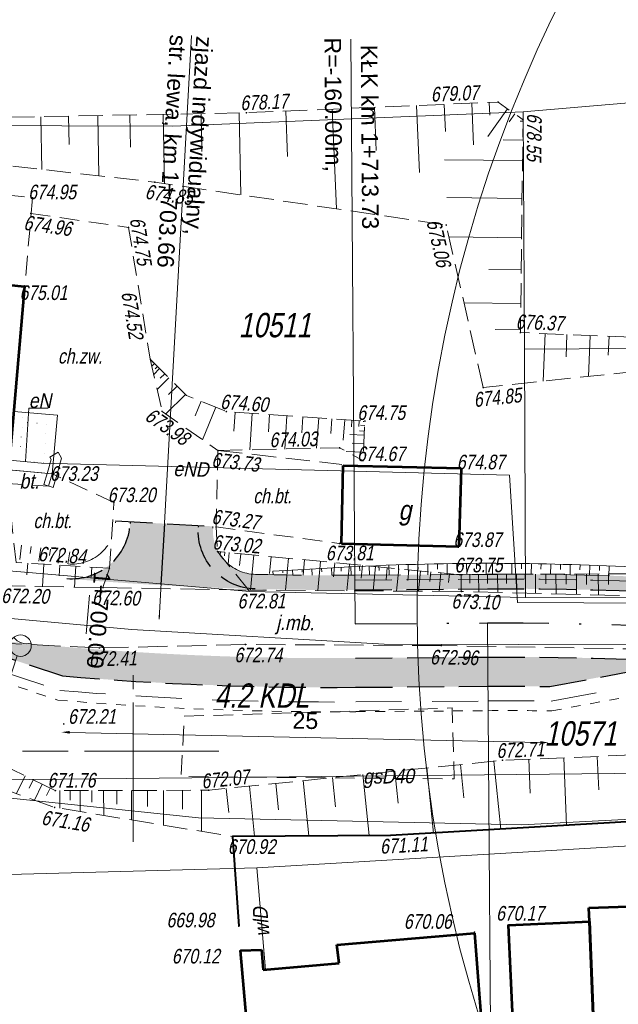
# Model space of a CAD drawing. Header units: metres. Extents: x 7168 to 12828, y 1523 to 3619.
# Tile 16 of 133: x 8459 to 8490, y 3463 to 3514. Entities that reach past the tile are written whole.
import ezdxf
from ezdxf.enums import TextEntityAlignment as Align

# ---------------------------------------------------------------- set-up
doc = ezdxf.new("R2010")
doc.units = ezdxf.units.M
for name, pattern in [('0.5_0.5', [1, 0.5, -0.5]), ('1.5_0.5', [2, 1.5, -0.5]), ('2 1', [3, 2, -1]), ('BUBZ01-500', [1.75, 1.25, -0.5]), ('DGN Style 2', [3.921133, 2.35268, -1.568453]), ('DGN Style 3', [2.649063, 1.892188, -0.756875]), ('DGN Style 4', [6.277735, 3.136907, -1.568453, 0.003921, -1.568453]), ('KTCR02-500', [1.5, 1, -0.5]), ('KTJZ01-500', [2, 1.5, -0.5])]:
    doc.linetypes.add(name, pattern=pattern)
for name, color, linetype, lineweight in [('0_wymiary', 7, 'Continuous', 0), ('1_trasa', 1, 'DGN Style 4', 30), ('1_trasa opis', 1, 'Continuous', 0), ('211-numer działki ewidencyjnej', 7, 'Continuous', 0), ('219-działka ewidencyjna', 7, 'Continuous', 0), ('2_krawedz jezdni', 7, 'DGN Style 3', 30), ('2_krawedz pobocza', 7, 'DGN Style 2', 13), ('2_krawedz skarpy', 7, 'Continuous', 13), ('312-budynek ewidencyjny', 7, 'Continuous', 0), ('312-oznaczenie budynku ewidencyjnego-Atr117', 7, 'Continuous', 0), ('320-blok - kondygnacja nadziemna', 7, 'Continuous', 0), ('3_jezdnia hatch', 8, 'Continuous', 0), ('8_kanał technologiczny', 30, 'Continuous', 40), ('_0', 7, 'Continuous', 0), ('BUBZ01', 4, 'Continuous', 0), ('BUBZ01_1', 4, 'Continuous', 0), ('BUIB - Murek oporowy - symbol', 7, 'Continuous', 0), ('EGBI - Wiatrołap', 7, 'Continuous', 0), ('jezdnia (powierzchnia)-Atr17', 250, 'Continuous', 0), ('Kabel nn oświetleniowy', 1, 'DGN Style 2', 13), ('KTCR02', 98, 'Continuous', 0), ('KTJZ01', 98, 'Continuous', 0), ('KTOK05_01', 250, 'Continuous', 0), ('Latarnia drogowa 1', 1, 'Continuous', 13), ('MPZP', 8, 'Continuous', 0), ('OTDA - Wiata', 250, 'Continuous', 0), ('plac (powierzchnia)', 250, 'Continuous', 0), ('plac (powierzchnia)-Atr17', 250, 'Continuous', 0), ('PRZEBUDOWA SIECI', 1, 'DGN Style 2', 13), ('przewód elektroenergetyczny (linia)', 250, 'Continuous', 0), ('przewód elektroenergetyczny (linia)-Atr1', 250, 'Continuous', 0), ('przewód gazowy (linia)', 250, 'Continuous', 0), ('przewód gazowy (linia)-Atr1', 250, 'Continuous', 0), ('przewód wodociągowy (linia)', 250, 'Continuous', 0), ('przewód wodociągowy (linia)-Atr1', 250, 'Continuous', 0), ('RTPW02', 98, 'Continuous', 0), ('Sekcja 2000 GODŁO', 250, 'Continuous', 0), ('Wstawianie ramki sekcyjnej z opisem', 250, 'Continuous', 0)]:
    doc.layers.add(name, color=color, linetype=linetype, lineweight=lineweight)
doc.layers.add('3_pobocze hatch', color=7, linetype='Continuous', lineweight=0, true_color=0xfffacd)
doc.styles.add('Opis 500', font='italic.shx', dxfattribs={"width": 0.75, "height": 1.2})
doc.styles.get("Standard").update_dxf_attribs({"font": 'arial.ttf'})
doc.styles.add('Style-Arial', font='arial.ttf')
doc.styles.add('Style-simplex', font='simplex.shx')
doc.styles.add('Stytuacja', font='arial.ttf', dxfattribs={"height": 0.85})
doc.linetypes.add('E2', pattern='A,4.921575,["E2",Opis 500,S=1.2,R=0,X=0,Y=-0.5],0.078425,-1.460211,5', length=11.460211)
doc.linetypes.add('KTOK05_01-500', pattern='A,3.75,[13,dgnlstyle-rozp_2015-smreczak.shx,S=0.002778,R=0,X=0,Y=0],3.75', length=7.5)
doc.dimstyles.new('1 500 (Arial 0.85)', dxfattribs={"dimtxt": 0.85, "dimasz": 0.425, "dimexe": 0.34, "dimexo": 0.425, "dimgap": 0.425, "dimtad": 1, "dimzin": 11, "dimdsep": 46, "dimtxsty": 'Style-Arial', "dimcen": 0.09, "dimse1": 1, "dimse2": 1, "dimclrd": 256, "dimclre": 256, "dimadec": 1, "dimazin": 1, "dimtfac": 1, "dimtofl": 0, "dimtmove": 0, "dimatfit": 3, "dimfxl": 0, "dimfrac": 2, "dimtzin": 11, "dimlwd": -1, "dimlwe": -1, "dimarcsym": 0})

# ---------------------------------------------------------------- blocks, each defined once
blk = doc.blocks.new('RTPW02_1')
at = {"layer": 'RTPW02', "linetype": 'Continuous'}
h = blk.add_hatch(color=256, dxfattribs=at)
edge = h.paths.add_edge_path()
edge.add_arc((0, 0), 0.0045, 0, 360)
blk = doc.blocks.new('*D121')
at = {"layer": '0_wymiary'}
blk.add_line((8461.382, 3477.444), (8485.527, 3476.924), dxfattribs=at)
for points in [[(8461.383, 3477.515), (8461.38, 3477.374), (8460.957, 3477.454)], [(8485.528, 3476.995), (8485.525, 3476.853), (8485.952, 3476.915)]]:
    blk.add_solid(points, dxfattribs=at)
at = {"layer": 'Defpoints', "color": 0}
for p in [(8461.019, 3480.336), (8486.014, 3479.797), (8485.952, 3476.915)]:
    blk.add_point(p, dxfattribs=at)
at = {"layer": '0_wymiary', "color": 0, "insert": (8473.473, 3478.043), "char_height": 0.85, "attachment_point": 5, "rotation": 358.7646, "style": 'Style-Arial'}
blk.add_mtext('25', dxfattribs=at)
blk = doc.blocks.new('LO15')
at = {"layer": 'Latarnia drogowa 1'}
blk.add_line((0, 0), (1.5, 0), dxfattribs=at)
blk.add_circle((2.050888, 0), 0.550888, dxfattribs=at)
at = {"layer": 'Latarnia drogowa 1', "extrusion": (0, 0, -1)}
blk.add_arc((-3.020929, 0), 0.820233, 325.416533, 34.583463, dxfattribs=at)
at = {"layer": 'Latarnia drogowa 1'}
blk.add_solid([(0.150415, 0.150412), (0.150415, -0.149588), (-0.149585, 0.150412), (-0.149585, -0.149588)], dxfattribs=at)

msp = doc.modelspace()

# ---------------------------------------------------------------- hatches: boundary and pattern name
at = {"layer": '3_jezdnia hatch', "true_color": 0xb3fffc}
for points in [[(8470.9, 3484.799, -0.423201), (8467.979, 3487.964), (8467.984, 3488.054), (8464.489, 3488.248), (8464.484, 3488.158, -0.423204), (8461.231, 3485.336, 0.015301)], [(8482.836, 3481.305), (8476.039, 3481.255, -0.033753), (8454.265, 3482.563), (8461.019, 3480.336, 0.023048), (8476.05, 3479.755), (8482.847, 3479.805, -0.005051), (8486.014, 3479.797), (8492.805, 3481.065, 0.015758)]]:
    msp.add_hatch(color=131, dxfattribs=at).paths.add_polyline_path(points)
at = {"layer": '3_pobocze hatch', "true_color": 0xfffacd}
msp.add_hatch(color=7, dxfattribs=at).paths.add_polyline_path([(8482.804, 3485.555), (8476.007, 3485.504, -0.008078), (8470.919, 3485.549, -0.423209), (8468.728, 3487.923), (8468.733, 3488.013), (8467.984, 3488.054), (8467.979, 3487.964, 0.423201), (8470.9, 3484.799, 0.008078), (8476.013, 3484.754), (8482.81, 3484.805, -0.032084), (8503.513, 3483.63, 0.181109), (8505.558, 3484.125, 0.035119)])

# ---------------------------------------------------------------- linework, layer by layer
at = {"layer": '1_trasa'}
for p, q in [((8466.237, 3488.151), (8465.964, 3483.246)), ((8476.026, 3483.004), (8482.823, 3483.055))]:
    msp.add_line(p, q, dxfattribs=at)
at = {"layer": '1_trasa', "extrusion": (0, 0, -1)}
msp.add_arc((-8484.013, 3323.059), 160, 89.57362, 100.00096, dxfattribs=at)
at = {"layer": '1_trasa opis', "linetype": 'Continuous', "lineweight": 0, "flags": 128}
msp.add_lwpolyline([(8465.964, 3483.246), (8467.628, 3513.2)], dxfattribs=at)
at = {"layer": '1_trasa opis', "flags": 128}
for points in [[(8476.026, 3483.004), (8475.803, 3513.004)], [(8482.823, 3483.055), (8483.046, 3453.056)]]:
    msp.add_lwpolyline(points, dxfattribs=at)
at = {"layer": '1_trasa opis', "lineweight": 0, "flags": 128}
msp.add_lwpolyline([(8462.39, 3484.488), (8462.234, 3482.494)], dxfattribs=at)
at = {"layer": '219-działka ewidencyjna', "color": 3, "linetype": 'Continuous', "lineweight": 13, "true_color": 0x00ff00, "flags": 128}
for points in [[(8484.638, 3509.283), (8513.348, 3511.733)], [(8466.678, 3508.553), (8484.638, 3509.283)], [(8484.638, 3509.283), (8484.718, 3497.103)], [(8466.678, 3508.553), (8449.588, 3508.593)], [(8484.718, 3497.103), (8512.768, 3497.273)], [(8484.718, 3497.103), (8484.768, 3484.363)], [(8470.628, 3484.673), (8445.708, 3486.813)], [(8464.578, 3482.723), (8444.778, 3484.523)], [(8470.628, 3484.673), (8484.768, 3484.363)], [(8484.768, 3484.363), (8505.218, 3484.353)], [(8464.578, 3482.723), (8477.518, 3481.973)], [(8477.518, 3481.973), (8505.028, 3481.893)], [(8467.988, 3473.063), (8443.968, 3475.573)], [(8484.578, 3472.703), (8529.888, 3475.063)], [(8467.988, 3473.063), (8484.578, 3472.703)]]:
    msp.add_lwpolyline(points, dxfattribs=at)
at = {"layer": '2_krawedz jezdni'}
for p, q in [((8463.741, 3488.29), (8468.733, 3488.013)), ((8464.489, 3488.248), (8464.484, 3488.158)), ((8467.984, 3488.054), (8467.979, 3487.964)), ((8476.013, 3484.754), (8482.81, 3484.805)), ((8454.265, 3482.563), (8461.019, 3480.336)), ((8476.039, 3481.255), (8482.836, 3481.305)), ((8486.014, 3479.797), (8492.805, 3481.065)), ((8476.05, 3479.755), (8482.847, 3479.805))]:
    msp.add_line(p, q, dxfattribs=at)
for centre, radius, start, end in [((8461.489, 3488.325), 3, 265.0684, 356.8217), ((8474.835, 3643), 163.25, 265.14516, 270.42638)]:
    msp.add_arc(centre, radius, start, end, dxfattribs=at)
at = {"layer": '2_krawedz jezdni', "extrusion": (0, 0, -1)}
for centre, radius, start, end in [((-8470.974, 3487.798), 3, 271.425, 3.1783), ((-8484.013, 3323.059), 161.75, 89.57362, 97.23291), ((-8484.013, 3323.059), 158.25, 89.57362, 100.00096), ((-8484.013, 3323.059), 156.75, 89.57362, 90.73124)]:
    msp.add_arc(centre, radius, start, end, dxfattribs=at)
at = {"layer": '2_krawedz pobocza'}
for p, q in [((8463.741, 3488.29), (8463.736, 3488.2)), ((8468.733, 3488.013), (8468.728, 3487.923)), ((8476.007, 3485.504), (8482.804, 3485.555)), ((8454.098, 3481.829), (8460.868, 3479.596)), ((8486.078, 3479.046), (8492.854, 3480.311)), ((8476.056, 3479.005), (8482.852, 3479.055))]:
    msp.add_line(p, q, dxfattribs=at)
for centre, radius, start, end in [((8461.489, 3488.325), 2.25, 265.0682, 356.8217), ((8474.835, 3643), 157.5, 268.57499, 270.42638), ((8474.835, 3643), 164, 265.11434, 270.42638)]:
    msp.add_arc(centre, radius, start, end, dxfattribs=at)
at = {"layer": '2_krawedz pobocza', "extrusion": (0, 0, -1)}
for centre, radius, start, end in [((-8470.974, 3487.798), 2.25, 271.4242, 3.1783), ((-8484.013, 3323.059), 162.5, 89.57362, 97.61905), ((-8484.013, 3323.059), 156, 89.57362, 90.75848)]:
    msp.add_arc(centre, radius, start, end, dxfattribs=at)
at = {"layer": '2_krawedz skarpy'}
msp.add_open_spline([(8471.81, 3485.709), (8478.796, 3486.156), (8486.956, 3486.216), (8497.622, 3485.555), (8504.015, 3484.802)], degree=3, dxfattribs=at)
at = {"layer": '312-budynek ewidencyjny', "color": 250, "linetype": 'Continuous', "lineweight": 53, "flags": 128}
for points in [[(8454.518, 3500.783), (8459.068, 3500.313)], [(8459.068, 3500.313), (8458.188, 3490.213)], [(8475.318, 3487.113), (8475.418, 3491.143)], [(8475.418, 3491.143), (8481.468, 3490.993)], [(8481.468, 3490.993), (8481.348, 3486.963)], [(8481.348, 3486.963), (8475.318, 3487.113)], [(8488.018, 3468.443), (8497.568, 3468.763)], [(8488.048, 3467.733), (8488.018, 3468.443)], [(8483.888, 3467.543), (8488.048, 3467.733)], [(8488.048, 3467.733), (8488.358, 3459.913)], [(8488.358, 3459.913), (8488.048, 3467.733)], [(8475.088, 3466.533), (8482.148, 3467.133)], [(8482.148, 3467.133), (8482.688, 3460.273)], [(8484.248, 3459.753), (8483.888, 3467.543)], [(8470.148, 3466.243), (8471.228, 3466.283)], [(8470.738, 3459.423), (8470.148, 3466.243)], [(8471.228, 3466.283), (8471.308, 3465.253)], [(8475.208, 3465.593), (8475.088, 3466.533)], [(8471.308, 3465.253), (8475.208, 3465.593)]]:
    msp.add_lwpolyline(points, dxfattribs=at)
at = {"layer": '320-blok - kondygnacja nadziemna', "color": 250, "linetype": 'Continuous', "lineweight": 13, "flags": 128}
msp.add_lwpolyline([(8447.868, 3501.383), (8450.198, 3501.193), (8454.518, 3500.783), (8459.068, 3500.313), (8458.188, 3490.213), (8447.058, 3491.343), (8447.868, 3501.383)], close=True, dxfattribs=at)
at = {"layer": '8_kanał technologiczny', "color": 30, "linetype": 'DGN Style 3', "lineweight": 13}
msp.add_line((8476.009, 3485.254), (8482.806, 3485.305), dxfattribs=at)
at = {"layer": '8_kanał technologiczny', "color": 30, "linetype": 'DGN Style 3', "lineweight": 13, "extrusion": (0, 0, -1)}
msp.add_arc((-8484.013, 3323.059), 162.25, 89.57362, 97.23291, dxfattribs=at)
at = {"layer": '_0', "color": 7, "linetype": 'Continuous', "lineweight": 0}
for p, q in [((8458.911, 3487.049), (8458.822, 3486.318)), ((8459.36, 3486.628), (8459.407, 3486.987)), ((8459.902, 3486.919), (8459.806, 3486.222)), ((8460.35, 3486.513), (8460.397, 3486.85)), ((8460.892, 3486.778), (8460.793, 3486.13)), ((8461.382, 3486.702), (8461.283, 3486.084))]:
    msp.add_line(p, q, dxfattribs=at)
at = {"layer": '_0', "color": 7, "linetype": 'Continuous', "lineweight": 13}
for p, q in [((8473.316, 3485.654), (8473.308, 3485.801)), ((8473.807, 3485.827), (8473.825, 3485.506)), ((8474.316, 3485.68), (8474.306, 3485.854)), ((8474.805, 3485.881), (8474.825, 3485.505)), ((8475.315, 3485.706), (8475.305, 3485.907)), ((8475.804, 3485.934), (8475.825, 3485.504)), ((8476.259, 3485.729), (8476.249, 3485.952)), ((8476.748, 3485.974), (8476.768, 3485.51)), ((8477.258, 3485.755), (8477.248, 3485.996)), ((8477.747, 3486.017), (8477.767, 3485.518)), ((8478.256, 3485.778), (8478.247, 3486.035)), ((8478.747, 3486.052), (8478.762, 3485.525)), ((8479.253, 3485.796), (8479.247, 3486.064)), ((8479.747, 3486.075), (8479.76, 3485.532)), ((8480.252, 3485.811), (8480.246, 3486.087)), ((8480.746, 3486.098), (8480.755, 3485.54)), ((8481.249, 3485.824), (8481.246, 3486.104)), ((8481.746, 3486.108), (8481.751, 3485.547)), ((8482.248, 3485.831), (8482.246, 3486.112)), ((8482.746, 3486.116), (8482.747, 3485.555)), ((8483.067, 3486.114), (8483.066, 3485.555)), ((8483.565, 3485.833), (8483.567, 3486.112)), ((8484.067, 3486.11), (8484.062, 3485.554)), ((8484.563, 3485.829), (8484.567, 3486.104)), ((8485.067, 3486.097), (8485.057, 3485.554)), ((8485.561, 3485.819), (8485.567, 3486.087)), ((8486.067, 3486.074), (8486.054, 3485.543)), ((8486.559, 3485.798), (8486.566, 3486.062)), ((8487.066, 3486.049), (8487.051, 3485.527)), ((8487.557, 3485.777), (8487.566, 3486.036)), ((8488.066, 3486.017), (8488.046, 3485.508)), ((8488.556, 3485.745), (8488.565, 3485.997)), ((8489.065, 3485.978), (8489.045, 3485.477)), ((8471.81, 3485.709), (8471.822, 3485.533)), ((8472.316, 3485.632), (8472.309, 3485.74)), ((8472.809, 3485.77), (8472.824, 3485.517))]:
    msp.add_line(p, q, dxfattribs=at)
at = {"layer": '_0', "color": 7, "linetype": 'Continuous', "lineweight": 0, "flags": 128}
for points in [[(8476.026, 3483.004), (8476.025, 3483.104)], [(8482.823, 3483.055), (8482.823, 3482.955)]]:
    msp.add_lwpolyline(points, dxfattribs=at)
at = {"layer": 'BUBZ01', "linetype": 'BUBZ01-500', "lineweight": 13}
msp.add_line((8468.988, 3491.903), (8475.338, 3491.193), dxfattribs=at)
at = {"layer": 'BUBZ01', "linetype": 'BUBZ01-500', "lineweight": 13, "flags": 128}
for points in [[(8449.578, 3508.883), (8451.148, 3508.863), (8470.448, 3509.233), (8483.358, 3509.783), (8484.638, 3508.873), (8484.508, 3497.953), (8494.788, 3497.533), (8506.378, 3497.903)], [(8482.598, 3495.133), (8480.698, 3503.473), (8465.748, 3505.673), (8450.988, 3507.333)], [(8465.518, 3496.583), (8467.368, 3494.733), (8469.418, 3493.903), (8476.528, 3493.413), (8476.428, 3491.383)], [(8506.268, 3496.743), (8494.908, 3496.443), (8482.598, 3495.133)], [(8468.988, 3491.903), (8475.228, 3492.043), (8476.428, 3491.383)], [(8495.538, 3485.603), (8481.388, 3485.533), (8468.968, 3486.723)], [(8453.628, 3482.233), (8452.718, 3479.913), (8454.098, 3475.963), (8460.608, 3473.593), (8469.728, 3472.103), (8477.848, 3472.153), (8492.318, 3472.983), (8505.378, 3475.073), (8508.418, 3480.253)], [(8508.418, 3480.253), (8503.488, 3476.813), (8483.588, 3476.013), (8468.518, 3474.473), (8460.648, 3474.453), (8455.608, 3476.923), (8453.908, 3479.823), (8453.628, 3482.233)]]:
    msp.add_lwpolyline(points, dxfattribs=at)
at = {"layer": 'BUBZ01_1', "linetype": 'Continuous', "lineweight": 13}
for p, q in [((8479.325, 3506.171), (8479.179, 3509.604)), ((8480.656, 3508.271), (8480.597, 3509.665)), ((8482.106, 3507.585), (8482.015, 3509.725)), ((8482.938, 3509.11), (8482.91, 3509.763)), ((8459.952, 3506.324), (8459.9, 3509.03)), ((8461.35, 3507.611), (8461.322, 3509.058)), ((8462.877, 3505.995), (8462.818, 3509.086)), ((8464.495, 3507.464), (8464.464, 3509.118)), ((8466.252, 3505.598), (8466.184, 3509.151)), ((8468.166, 3507.25), (8468.129, 3509.188)), ((8470.155, 3505.024), (8470.074, 3509.225)), ((8472.562, 3506.987), (8472.463, 3509.318)), ((8475.069, 3504.301), (8474.851, 3509.42)), ((8477.109, 3507.302), (8477.015, 3509.512)), ((8482.835, 3508.014), (8483.846, 3509.436)), ((8483.922, 3508.768), (8484.211, 3509.176)), ((8484.494, 3508.799), (8484.637, 3508.798)), ((8483.626, 3507.837), (8484.626, 3507.825)), ((8480.613, 3506.826), (8484.613, 3506.778)), ((8480.733, 3504.88), (8484.59, 3504.834)), ((8480.838, 3502.859), (8484.566, 3502.814)), ((8482.88, 3501.189), (8484.546, 3501.169)), ((8481.607, 3499.483), (8484.526, 3499.448)), ((8483.212, 3498.118), (8484.51, 3498.102)), ((8485.675, 3495.46), (8485.775, 3497.901)), ((8486.845, 3496.717), (8486.892, 3497.855)), ((8487.998, 3495.707), (8488.084, 3497.806)), ((8489.012, 3496.789), (8489.052, 3497.767)), ((8465.59, 3496.443), (8465.624, 3496.477)), ((8465.596, 3496.237), (8465.73, 3496.371)), ((8465.693, 3495.806), (8465.994, 3496.107)), ((8465.771, 3496.095), (8465.888, 3496.213)), ((8465.867, 3495.029), (8466.47, 3495.631)), ((8466.024, 3495.608), (8466.258, 3495.843)), ((8466.457, 3494.773), (8466.892, 3495.208)), ((8466.309, 3493.779), (8467.315, 3494.785)), ((8467.817, 3493.681), (8468.12, 3494.428)), ((8468.197, 3492.457), (8468.871, 3494.124)), ((8469.795, 3492.895), (8469.863, 3493.872)), ((8470.622, 3491.939), (8470.751, 3493.811)), ((8471.578, 3492.854), (8471.64, 3493.749)), ((8472.411, 3491.979), (8472.529, 3493.688)), ((8473.287, 3492.815), (8473.343, 3493.632)), ((8474.051, 3492.016), (8474.158, 3493.576)), ((8474.773, 3492.781), (8474.825, 3493.53)), ((8475.418, 3492.427), (8475.491, 3493.484)), ((8475.838, 3493.119), (8475.862, 3493.458)), ((8476.211, 3493.131), (8476.232, 3493.433)), ((8476.451, 3493.38), (8476.454, 3493.418)), ((8476.244, 3492.918), (8476.503, 3492.905)), ((8476.296, 3493.206), (8476.517, 3493.195)), ((8475.753, 3492.724), (8476.492, 3492.688)), ((8475.557, 3491.861), (8476.45, 3491.818)), ((8475.88, 3492.282), (8476.471, 3492.253)), ((8469.102, 3486.556), (8469.117, 3486.708)), ((8469.322, 3486.496), (8469.34, 3486.687)), ((8469.505, 3486.054), (8469.563, 3486.665)), ((8470.1, 3485.997), (8470.158, 3486.608)), ((8470.655, 3484.742), (8470.827, 3486.544)), ((8471.637, 3485.597), (8471.72, 3486.459)), ((8472.455, 3484.73), (8472.612, 3486.373)), ((8473.355, 3485.51), (8473.43, 3486.295)), ((8459.19, 3485.533), (8459.227, 3486.125)), ((8459.978, 3484.926), (8460.05, 3486.073)), ((8460.839, 3485.467), (8460.873, 3486.022)), ((8461.63, 3484.898), (8461.697, 3485.97)), ((8462.488, 3485.401), (8462.52, 3485.919)), ((8474.105, 3484.72), (8474.248, 3486.217)), ((8474.924, 3485.43), (8474.992, 3486.145)), ((8475.605, 3484.71), (8475.736, 3486.074)), ((8476.343, 3485.358), (8476.405, 3486.01)), ((8476.955, 3484.701), (8477.075, 3485.946)), ((8477.612, 3485.293), (8477.67, 3485.889)), ((8478.155, 3484.694), (8478.265, 3485.832)), ((8478.733, 3485.236), (8478.785, 3485.782)), ((8479.281, 3484.687), (8479.38, 3485.725)), ((8479.853, 3485.179), (8479.901, 3485.675)), ((8480.331, 3484.68), (8480.421, 3485.625)), ((8480.824, 3485.13), (8480.868, 3485.582)), ((8481.467, 3484.673), (8481.463, 3485.533)), ((8481.914, 3485.098), (8481.912, 3485.535)), ((8482.366, 3484.65), (8482.361, 3485.537)), ((8482.813, 3485.089), (8482.811, 3485.54)), ((8483.339, 3484.625), (8483.335, 3485.542)), ((8483.786, 3485.079), (8483.784, 3485.544)), ((8484.313, 3484.6), (8484.308, 3485.547)), ((8484.76, 3485.069), (8484.757, 3485.549)), ((8485.286, 3484.575), (8485.281, 3485.552)), ((8485.808, 3485.058), (8485.805, 3485.554)), ((8486.334, 3484.549), (8486.329, 3485.557)), ((8486.856, 3485.047), (8486.853, 3485.56)), ((8487.383, 3484.522), (8487.378, 3485.562)), ((8487.904, 3485.037), (8487.902, 3485.565)), ((8488.506, 3484.493), (8488.501, 3485.568)), ((8489.027, 3485.025), (8489.025, 3485.57)), ((8488.52, 3474.488), (8488.451, 3476.208)), ((8481.599, 3474.085), (8481.425, 3475.791)), ((8483.497, 3472.477), (8483.141, 3475.967)), ((8485.005, 3474.317), (8484.935, 3476.067)), ((8486.87, 3472.67), (8486.73, 3476.139)), ((8458.658, 3474.303), (8459.103, 3475.21)), ((8476.747, 3472.146), (8476.426, 3475.281)), ((8478.234, 3473.816), (8478.067, 3475.448)), ((8480.05, 3472.279), (8479.709, 3475.616)), ((8459.294, 3474.58), (8459.506, 3475.012)), ((8459.577, 3473.968), (8459.976, 3474.782)), ((8470.87, 3472.11), (8470.607, 3474.686)), ((8472.088, 3473.471), (8471.95, 3474.823)), ((8473.658, 3472.127), (8473.367, 3474.968)), ((8475.012, 3473.628), (8474.859, 3475.121)), ((8460.19, 3474.199), (8460.379, 3474.584)), ((8460.875, 3473.549), (8460.873, 3474.453)), ((8461.399, 3473.959), (8461.398, 3474.454)), ((8461.925, 3473.377), (8461.922, 3474.456)), ((8462.523, 3473.868), (8462.522, 3474.457)), ((8463.125, 3473.181), (8463.122, 3474.459)), ((8463.798, 3473.766), (8463.796, 3474.461)), ((8464.549, 3472.949), (8464.546, 3474.462)), ((8465.372, 3473.639), (8465.37, 3474.465)), ((8466.199, 3472.679), (8466.195, 3474.467)), ((8467.171, 3473.494), (8467.169, 3474.469)), ((8468.149, 3472.361), (8468.143, 3474.472)), ((8469.539, 3473.338), (8469.413, 3474.564))]:
    msp.add_line(p, q, dxfattribs=at)
at = {"layer": 'BUIB - Murek oporowy - symbol', "color": 250, "linetype": 'Continuous', "lineweight": 13}
for p, q in [((8460.361, 3491.568), (8460.795, 3491.817)), ((8460.05, 3490.158), (8460.526, 3490.007))]:
    msp.add_line(p, q, dxfattribs=at)
at = {"layer": 'BUIB - Murek oporowy - symbol', "color": 250, "linetype": 'Continuous', "lineweight": 13, "flags": 128}
for points in [[(8460.05, 3490.158), (8460.248, 3490.783), (8460.43, 3491.448), (8460.361, 3491.568)], [(8460.526, 3490.007), (8460.728, 3490.642), (8460.967, 3491.517), (8460.795, 3491.817)]]:
    msp.add_lwpolyline(points, dxfattribs=at)
at = {"layer": 'EGBI - Wiatrołap', "color": 250, "linetype": 'Continuous', "lineweight": 13}
for p, q in [((8458.982, 3493.592), (8458.983, 3493.602)), ((8458.939, 3493.094), (8458.94, 3493.104)), ((8459.206, 3493.348), (8459.216, 3493.347)), ((8459.704, 3493.304), (8459.714, 3493.303)), ((8458.896, 3492.596), (8458.897, 3492.606)), ((8460.164, 3492.766), (8460.163, 3492.756)), ((8458.853, 3492.098), (8458.854, 3492.108)), ((8460.121, 3492.268), (8460.12, 3492.258)), ((8460.078, 3491.77), (8460.077, 3491.76)), ((8459.054, 3491.343), (8459.044, 3491.343)), ((8459.552, 3491.298), (8459.542, 3491.299)), ((8460.035, 3491.271), (8460.034, 3491.262))]:
    msp.add_line(p, q, dxfattribs=at)
at = {"layer": 'EGBI - Wiatrołap', "color": 250, "linetype": 'Continuous', "lineweight": 13, "flags": 128}
for points in [[(8458.508, 3493.913), (8460.748, 3493.713), (8460.488, 3490.713), (8458.248, 3490.913), (8458.508, 3493.913)], [(8460.202, 3493.259), (8460.207, 3493.259), (8460.207, 3493.254)]]:
    msp.add_lwpolyline(points, dxfattribs=at)
at = {"layer": 'Kabel nn oświetleniowy', "linetype": '0.5_0.5'}
for p, q in [((8453.987, 3481.339), (8460.767, 3479.103)), ((8486.121, 3478.545), (8492.886, 3479.809)), ((8476.059, 3478.505), (8482.856, 3478.555))]:
    msp.add_line(p, q, dxfattribs=at)
msp.add_arc((8474.835, 3643), 164.5, 265.09392, 270.42638, dxfattribs=at)
at = {"layer": 'Kabel nn oświetleniowy', "linetype": '0.5_0.5', "extrusion": (0, 0, -1)}
msp.add_arc((-8484.013, 3323.059), 155.5, 89.57362, 90.77676, dxfattribs=at)
at = {"layer": 'KTCR02', "linetype": 'KTCR02-500'}
msp.add_line((8468.888, 3487.983), (8475.218, 3487.133), dxfattribs=at)
for points in [[(8450.438, 3504.193), (8450.608, 3505.853), (8459.478, 3504.873), (8459.078, 3500.343)], [(8459.388, 3504.063), (8464.398, 3503.353), (8465.518, 3496.583), (8466.118, 3493.913), (8468.988, 3491.903), (8468.888, 3487.983), (8468.968, 3486.723), (8470.558, 3484.743)], [(8463.088, 3484.873), (8463.418, 3485.863), (8463.648, 3489.243), (8460.528, 3490.683)], [(8463.418, 3485.863), (8458.628, 3486.163), (8458.188, 3490.243)]]:
    msp.add_lwpolyline(points, dxfattribs=at)
at = {"layer": 'KTJZ01', "linetype": 'KTJZ01-500'}
for points in [[(8507.478, 3483.233), (8495.588, 3484.313), (8481.478, 3484.673), (8470.558, 3484.743), (8463.088, 3484.873), (8458.428, 3484.953), (8451.788, 3485.473)], [(8521.618, 3478.393), (8508.418, 3480.253), (8495.258, 3481.643), (8480.448, 3481.893), (8470.398, 3481.953), (8462.908, 3481.773), (8453.628, 3482.233)]]:
    msp.add_lwpolyline(points, dxfattribs=at)
at = {"layer": 'KTOK05_01', "color": 250, "linetype": 'KTOK05_01-500', "lineweight": 40, "flags": 128}
msp.add_lwpolyline([(8492.318, 3472.983), (8477.848, 3472.153), (8469.728, 3472.103), (8470.058, 3467.503)], dxfattribs=at)
at = {"layer": 'OTDA - Wiata', "color": 250, "linetype": '2 1', "lineweight": 13, "ltscale": 0.5, "flags": 128}
msp.add_lwpolyline([(8467.262, 3478.269), (8481, 3478.694), (8481.114, 3475.054), (8467.097, 3475.177), (8467.262, 3478.269)], close=True, dxfattribs=at)
at = {"layer": 'plac (powierzchnia)', "color": 250, "linetype": '1.5_0.5', "lineweight": 13, "flags": 128}
msp.add_lwpolyline([(8458.248, 3490.913), (8458.188, 3490.213), (8460.288, 3490.083), (8460.488, 3490.713), (8458.248, 3490.913)], close=True, dxfattribs=at)
at = {"layer": 'PRZEBUDOWA SIECI', "color": 6, "linetype": 'E2', "lineweight": 13}
msp.add_circle((8548.932, 3483.766), 69.722, dxfattribs=at)
at = {"layer": 'przewód elektroenergetyczny (linia)', "color": 1, "linetype": 'Continuous', "lineweight": 13, "flags": 128}
for points in [[(8459.938, 3491.263), (8458.288, 3491.403)], [(8503.018, 3479.793), (8501.818, 3479.873), (8501.368, 3484.013), (8484.358, 3484.103), (8483.938, 3490.643), (8459.938, 3491.263)]]:
    msp.add_lwpolyline(points, dxfattribs=at)
at = {"layer": 'przewód elektroenergetyczny (linia)-Atr1', "color": 1, "flags": 128}
msp.add_lwpolyline([(8459.113, 3491.333), (8459.283, 3494.073), (8460.275, 3494.073)], dxfattribs=at)
at = {"layer": 'przewód gazowy (linia)', "color": 30, "linetype": 'Continuous', "lineweight": 13, "flags": 128}
msp.add_lwpolyline([(8600.308, 3488.563), (8591.488, 3486.143), (8587.748, 3486.353), (8580.908, 3485.283), (8571.398, 3483.743), (8563.698, 3482.673), (8552.138, 3480.533), (8547.068, 3479.313), (8541.868, 3476.073), (8529.028, 3474.323), (8523.638, 3473.333), (8520.918, 3473.343), (8499.398, 3472.443), (8499.328, 3475.433), (8455.958, 3474.983)], dxfattribs=at)
at = {"layer": 'przewód wodociągowy (linia)', "color": 5, "linetype": 'Continuous', "lineweight": 13, "flags": 128}
for points in [[(8548.108, 3475.223), (8542.058, 3474.663), (8530.438, 3473.033), (8492.458, 3471.753), (8470.978, 3470.493), (8443.648, 3469.753)], [(8470.978, 3470.493), (8471.428, 3465.263)]]:
    msp.add_lwpolyline(points, dxfattribs=at)
at = {"layer": 'Sekcja 2000 GODŁO', "color": 18, "linetype": 'DGN Style 2', "lineweight": 13, "true_color": 0x000000}
msp.add_line((8469.035, 3476.473), (8464.638, 3476.473), dxfattribs=at)
at = {"layer": 'Sekcja 2000 GODŁO', "color": 18, "linetype": 'DGN Style 2', "lineweight": 13, "true_color": 0x000000, "flags": 128}
for points in [[(8464.638, 3471.82), (8464.638, 3476.473), (8464.638, 3480.37)], [(8458.958, 3476.473), (8464.638, 3476.473)]]:
    msp.add_lwpolyline(points, dxfattribs=at)
at = {"layer": 'Wstawianie ramki sekcyjnej z opisem', "color": 0}
for p, q in [((8464.638, 3476.473), (8464.638, 3478.973)), ((8464.638, 3476.473), (8464.638, 3478.973)), ((8464.638, 3476.473), (8464.638, 3478.973)), ((8464.638, 3476.473), (8464.638, 3478.973)), ((8462.138, 3476.473), (8464.638, 3476.473)), ((8462.138, 3476.473), (8464.638, 3476.473)), ((8462.138, 3476.473), (8464.638, 3476.473)), ((8462.138, 3476.473), (8464.638, 3476.473)), ((8464.638, 3473.973), (8464.638, 3476.473)), ((8464.638, 3476.473), (8467.138, 3476.473)), ((8464.638, 3473.973), (8464.638, 3476.473)), ((8464.638, 3476.473), (8467.138, 3476.473)), ((8464.638, 3473.973), (8464.638, 3476.473)), ((8464.638, 3473.973), (8464.638, 3476.473)), ((8464.638, 3476.473), (8467.138, 3476.473)), ((8464.638, 3476.473), (8467.138, 3476.473))]:
    msp.add_line(p, q, dxfattribs=at)

# ---------------------------------------------------------------- block references
at = {"layer": 'Latarnia drogowa 1', "rotation": 71.74626685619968}
msp.add_blockref('LO15', (8458.217, 3479.944), dxfattribs=at)
at = {"layer": 'RTPW02', "linetype": 'Continuous', "xscale": 10, "yscale": 10, "zscale": 10}
for p in [(8483.358, 3509.783), (8470.448, 3509.233), (8484.638, 3508.873), (8465.748, 3505.673), (8459.478, 3504.873), (8459.388, 3504.063), (8480.698, 3503.473), (8464.398, 3503.353), (8459.078, 3500.343), (8484.508, 3497.953), (8465.518, 3496.583), (8482.598, 3495.133), (8466.118, 3493.913), (8469.418, 3493.903), (8476.528, 3493.413), (8468.988, 3491.903), (8475.228, 3492.043), (8476.428, 3491.383), (8481.438, 3490.943), (8460.528, 3490.683), (8463.648, 3489.243), (8468.888, 3487.983), (8475.218, 3487.133), (8481.308, 3486.943), (8468.968, 3486.723), (8463.418, 3485.863), (8481.388, 3485.533), (8463.088, 3484.873), (8470.558, 3484.743), (8481.478, 3484.673), (8462.908, 3481.773), (8470.398, 3481.953), (8480.448, 3481.893), (8461.078, 3477.873), (8483.588, 3476.013), (8460.648, 3474.453), (8468.518, 3474.473), (8460.608, 3473.593), (8469.728, 3472.103), (8477.848, 3472.153), (8470.058, 3467.503), (8482.148, 3467.193), (8483.868, 3467.553), (8470.128, 3466.243)]:
    msp.add_blockref('RTPW02_1', p, dxfattribs=at)

# ---------------------------------------------------------------- texts
at = {"layer": '1_trasa opis', "linetype": 'Continuous', "lineweight": 0, "insert": (8468.726, 3513.139), "char_height": 0.85, "attachment_point": 1, "rotation": 266.8217, "line_spacing_factor": 0.952941, "style": 'Style-Arial'}
msp.add_mtext('zjazd indywidualny,\\Pstr. lewa, km 1+703.66', dxfattribs=at)
at = {"layer": '1_trasa opis', "lineweight": 0, "char_height": 0.85, "rotation": 270.4264, "style": 'Style-Arial'}
for s, insert, attachment_point, line_spacing_factor in [('R=-160.00m,  ', (8475.302, 3513.1), 1, 0.601765), ('KŁK km 1+713.73', (8476.303, 3512.724), 7, 1.305882)]:
    msp.add_mtext(s, dxfattribs=dict(at, insert=insert, attachment_point=attachment_point, line_spacing_factor=line_spacing_factor))
at = {"layer": '1_trasa opis', "insert": (8463.485, 3485.656), "char_height": 0.85, "attachment_point": 1, "rotation": 265.5108, "style": 'Stytuacja'}
msp.add_mtext('1+700.00', dxfattribs=at)
at = {"layer": '211-numer działki ewidencyjnej', "color": 3, "linetype": 'Continuous', "lineweight": 13, "true_color": 0x00ff00, "char_height": 1.25, "attachment_point": 1, "line_spacing_factor": 0.6}
for s, insert in [('\\FKRENTZ_1250;\\Q12;\\H1x;\\W0.8;10511', (8470.048, 3498.963)), ('\\FKRENTZ_1250;\\Q12;\\H1x;\\W0.8;10571', (8485.738, 3478.013))]:
    msp.add_mtext(s, dxfattribs=dict(at, insert=insert))
at = {"layer": '312-oznaczenie budynku ewidencyjnego-Atr117', "color": 250, "insert": (8478.58, 3488.696), "char_height": 1, "attachment_point": 5, "line_spacing_factor": 0.6}
msp.add_mtext('\\FKRENTZ_1250;\\Q12;\\H1x;\\W0.9;g', dxfattribs=at)
at = {"layer": '_0', "color": 30, "linetype": 'Continuous', "lineweight": 0, "style": 'Style-simplex'}
msp.add_text('+', height=0.001, dxfattribs=at).set_placement((8465.964, 3483.246), align=Align.MIDDLE_CENTER)
at = {"layer": 'jezdnia (powierzchnia)-Atr17', "color": 250, "insert": (8471.968, 3482.473), "char_height": 0.75, "attachment_point": 7, "rotation": 359.261, "line_spacing_factor": 0.6}
msp.add_mtext('\\FKRENTZ_1250;\\Q12;\\H1x;\\W0.9;j.mb.', dxfattribs=at)
at = {"layer": 'KTCR02', "linetype": 'Continuous', "char_height": 0.75, "attachment_point": 7, "line_spacing_factor": 0.72}
for s, insert in [('\\FKRENTZ_1250;\\Q12;\\H1x;\\W0.8;ch.zw.', (8460.78, 3496.357)), ('\\FKRENTZ_1250;\\Q12;\\H1x;\\W0.8;ch.bt.', (8470.799, 3489.184)), ('\\FKRENTZ_1250;\\Q12;\\H1x;\\W0.8;ch.bt.', (8459.522, 3487.91))]:
    msp.add_mtext(s, dxfattribs=dict(at, insert=insert))
at = {"layer": 'MPZP', "linetype": 'DGN Style 3', "lineweight": 30, "insert": (8468.816, 3478.702), "char_height": 1.25, "attachment_point": 7, "line_spacing_factor": 0.72}
msp.add_mtext('\\FKRENTZ_1250;\\Q12;\\H1x;\\W0.8;4.2 KDL', dxfattribs=at)
at = {"layer": 'plac (powierzchnia)-Atr17', "color": 250, "insert": (8458.808, 3489.943), "char_height": 0.75, "attachment_point": 7, "line_spacing_factor": 0.6}
msp.add_mtext('\\FKRENTZ_1250;\\Q12;\\H1x;\\W0.9;bt.', dxfattribs=at)
at = {"layer": 'przewód elektroenergetyczny (linia)-Atr1', "color": 1, "insert": (8459.283, 3494.079), "char_height": 0.75, "attachment_point": 7, "line_spacing_factor": 0.6}
msp.add_mtext('\\FKRENTZ_1250;\\Q12;\\H1x;\\W0.9;eN', dxfattribs=at)
at = {"layer": 'przewód elektroenergetyczny (linia)-Atr1', "color": 1, "insert": (8466.702, 3490.963), "char_height": 0.75, "attachment_point": 4, "rotation": 358.52, "line_spacing_factor": 0.6}
msp.add_mtext('\\FKRENTZ_1250;\\Q12;\\H1x;\\W0.9;eND', dxfattribs=at)
at = {"layer": 'przewód gazowy (linia)-Atr1', "color": 250, "insert": (8476.438, 3475.068), "char_height": 0.75, "attachment_point": 4, "rotation": 0.594, "line_spacing_factor": 0.6}
msp.add_mtext('\\FKRENTZ_1250;\\Q12;\\H1x;\\W0.9;gsD40', dxfattribs=at)
at = {"layer": 'przewód wodociągowy (linia)-Atr1', "color": 5, "insert": (8471.268, 3466.958), "char_height": 0.75, "attachment_point": 4, "rotation": 94.917, "line_spacing_factor": 0.6}
msp.add_mtext('\\FKRENTZ_1250;\\Q12;\\H1x;\\W0.9;wlD', dxfattribs=at)
at = {"layer": 'RTPW02', "linetype": 'Continuous', "char_height": 0.75, "attachment_point": 7, "line_spacing_factor": 0.72}
for s, insert, rotation in [('\\FKRENTZ_1250;\\Q12;\\H1x;\\W0.8; 679.07', (8479.7, 3509.781), 2.266), ('\\FKRENTZ_1250;\\Q12;\\H1x;\\W0.8; 678.17', (8469.928, 3509.336), 2.4395), ('\\FKRENTZ_1250;\\Q12;\\H1x;\\W0.8; 678.55', (8484.846, 3509.437), 269.3179), ('\\FKRENTZ_1250;\\Q12;\\H1x;\\W0.8; 674.85', (8464.991, 3504.855), 351.6286), ('\\FKRENTZ_1250;\\Q12;\\H1x;\\W0.8; 674.96', (8458.764, 3503.26), 351.934), ('\\FKRENTZ_1250;\\Q12;\\H1x;\\W0.8; 674.75', (8464.413, 3504.006), 279.3937), ('\\FKRENTZ_1250;\\Q12;\\H1x;\\W0.8; 675.06', (8479.619, 3503.876), 282.834), ('\\FKRENTZ_1250;\\Q12;\\H1x;\\W0.8; 674.52', (8463.976, 3500.222), 279.6562), ('\\FKRENTZ_1250;\\Q12;\\H1x;\\W0.8; 676.37', (8484.033, 3498.146), 357.6604), ('\\FKRENTZ_1250;\\Q12;\\H1x;\\W0.8; 674.85', (8481.93, 3494.093), 6.0744), ('\\FKRENTZ_1250;\\Q12;\\H1x;\\W0.8; 674.60', (8468.869, 3494.051), 356.0576), ('\\FKRENTZ_1250;\\Q12;\\H1x;\\W0.8; 673.98', (8464.99, 3493.645), 324.9946), ('\\FKRENTZ_1250;\\Q12;\\H1x;\\W0.8; 674.03', (8471.42, 3492.054), 1.4329), ('\\FKRENTZ_1250;\\Q12;\\H1x;\\W0.8; 673.73', (8468.409, 3491.085), 353.6202), ('\\FKRENTZ_1250;\\Q12;\\H1x;\\W0.8; 673.27', (8468.413, 3488.176), 352.352), ('\\FKRENTZ_1250;\\Q12;\\H1x;\\W0.8; 673.02', (8468.463, 3486.856), 354.527), ('\\FKRENTZ_1250;\\Q12;\\H1x;\\W0.8; 672.84', (8459.523, 3486.238), 356.4162), ('\\FKRENTZ_1250;\\Q12;\\H1x;\\W0.8; 673.75', (8480.913, 3485.636), 0.2834), ('\\FKRENTZ_1250;\\Q12;\\H1x;\\W0.8; 672.20', (8457.641, 3484.076), 359.0165), ('\\FKRENTZ_1250;\\Q12;\\H1x;\\W0.8; 672.60', (8462.301, 3483.981), 359.003), ('\\FKRENTZ_1250;\\Q12;\\H1x;\\W0.8; 673.10', (8480.736, 3483.796), 358.5385), ('\\FKRENTZ_1250;\\Q12;\\H1x;\\W0.8; 672.41', (8462.151, 3480.807), 1.3767), ('\\FKRENTZ_1250;\\Q12;\\H1x;\\W0.8; 672.96', (8479.646, 3480.927), 359.0329), ('\\FKRENTZ_1250;\\Q12;\\H1x;\\W0.8; 672.71', (8483.068, 3476.102), 2.3021), ('\\FKRENTZ_1250;\\Q12;\\H1x;\\W0.8; 672.07', (8467.954, 3474.517), 5.8348), ('\\FKRENTZ_1250;\\Q12;\\H1x;\\W0.8; 671.16', (8459.673, 3472.746), 350.7212), ('\\FKRENTZ_1250;\\Q12;\\H1x;\\W0.8; 671.11', (8477.102, 3471.185), 3.2829)]:
    msp.add_mtext(s, dxfattribs=dict(at, insert=insert, rotation=rotation))
for s, insert in [('\\FKRENTZ_1250;\\Q12;\\H1x;\\W0.8; 674.95', (8459.033, 3504.783)), ('\\FKRENTZ_1250;\\Q12;\\H1x;\\W0.8; 675.01', (8458.588, 3499.615)), ('\\FKRENTZ_1250;\\Q12;\\H1x;\\W0.8; 674.75', (8475.917, 3493.463)), ('\\FKRENTZ_1250;\\Q12;\\H1x;\\W0.8; 674.67', (8475.902, 3491.349)), ('\\FKRENTZ_1250;\\Q12;\\H1x;\\W0.8; 674.87', (8481.022, 3490.928)), ('\\FKRENTZ_1250;\\Q12;\\H1x;\\W0.8; 673.23', (8460.152, 3490.337)), ('\\FKRENTZ_1250;\\Q12;\\H1x;\\W0.8; 673.20', (8463.114, 3489.243)), ('\\FKRENTZ_1250;\\Q12;\\H1x;\\W0.8; 673.87', (8480.848, 3486.943)), ('\\FKRENTZ_1250;\\Q12;\\H1x;\\W0.8; 673.81', (8474.302, 3486.26)), ('\\FKRENTZ_1250;\\Q12;\\H1x;\\W0.8; 672.81', (8469.771, 3483.792)), ('\\FKRENTZ_1250;\\Q12;\\H1x;\\W0.8; 672.74', (8469.611, 3481.031)), ('\\FKRENTZ_1250;\\Q12;\\H1x;\\W0.8; 672.21', (8461.078, 3477.873)), ('\\FKRENTZ_1250;\\Q12;\\H1x;\\W0.8; 671.76', (8460.025, 3474.601)), ('\\FKRENTZ_1250;\\Q12;\\H1x;\\W0.8; 670.92', (8469.268, 3471.196)), ('\\FKRENTZ_1250;\\Q12;\\H1x;\\W0.8; 669.98', (8466.128, 3467.428)), ('\\FKRENTZ_1250;\\Q12;\\H1x;\\W0.8; 670.06', (8478.302, 3467.356)), ('\\FKRENTZ_1250;\\Q12;\\H1x;\\W0.8; 670.17', (8483.037, 3467.775)), ('\\FKRENTZ_1250;\\Q12;\\H1x;\\W0.8; 670.12', (8466.401, 3465.574))]:
    msp.add_mtext(s, dxfattribs=dict(at, insert=insert))

# ---------------------------------------------------------------- dimensions: what is measured, and where the dimension line sits
at = {"layer": '0_wymiary'}
dim = msp.add_linear_dim(base=(8485.952, 3476.915), p1=(8461.019, 3480.336), p2=(8486.014, 3479.797), angle=358.7646, dimstyle='1 500 (Arial 0.85)', override={"dimfrac": 0}, dxfattribs=at)
dim.commit()
dim.dimension.update_dxf_attribs({"geometry": '*D121', "text_midpoint": (8473.473, 3478.043)})

doc.saveas('drawing.dxf')
